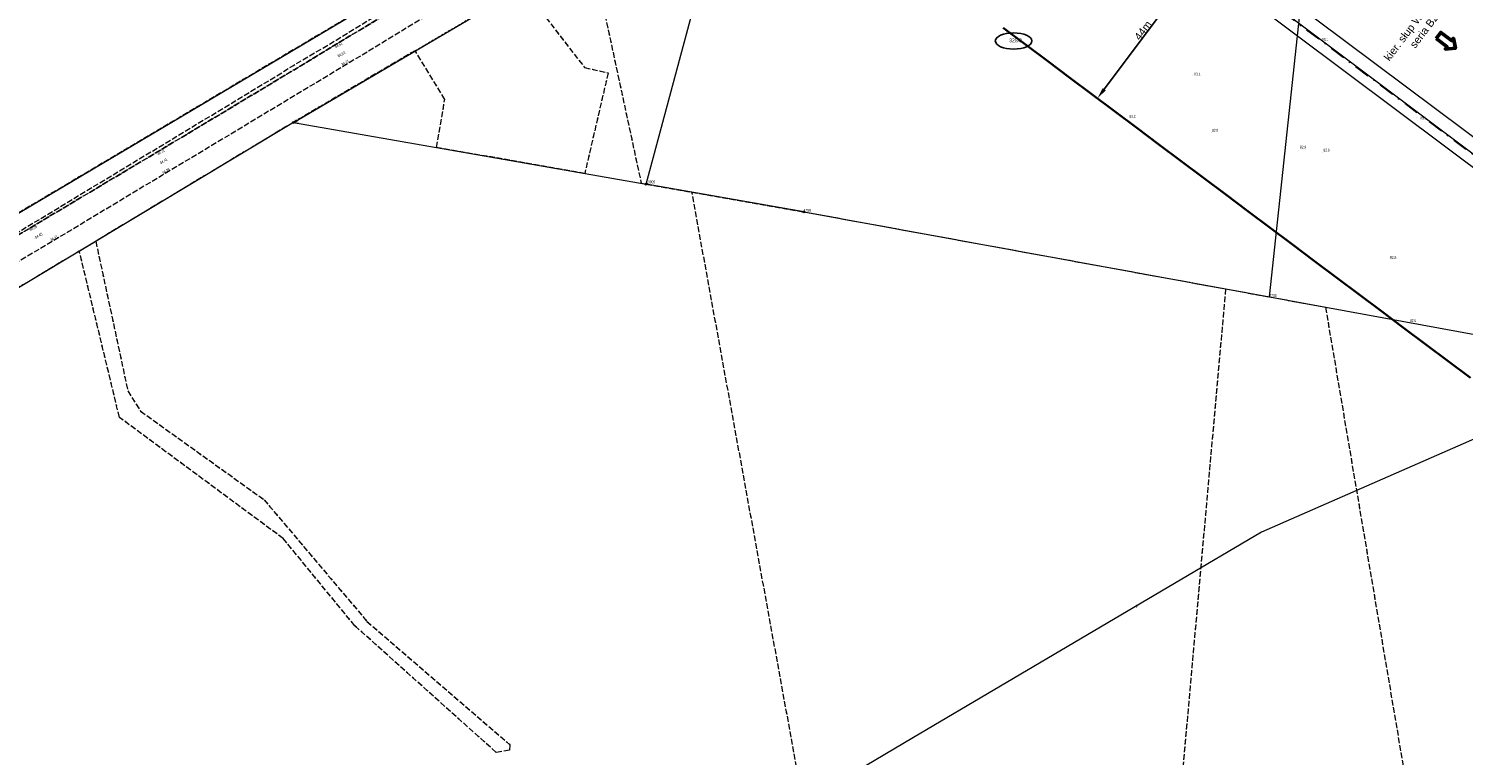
# Model space of a CAD drawing. Header units: metres. Extents: x 6524698 to 6533081, y 5883213 to 5896811.
# Tile 98 of 167: x 6527417 to 6527792, y 5892483 to 5892673. Entities that reach past the tile are written whole.
import ezdxf
from ezdxf.enums import TextEntityAlignment as Align

# ---------------------------------------------------------------- set-up
doc = ezdxf.new("R2010")
doc.units = ezdxf.units.M
doc.header["$MEASUREMENT"] = 0
for name, pattern in [('DASHDOT', [4, 2, -0.9, 0.2, -0.9]), ('mapa zasadnicza$0$1.5_0.5', [2, 1.5, -0.5]), ('mapa zasadnicza$0$219-500', [0]), ('mapa zasadnicza$0$egkk-500', [2, 1.5, -0.5]), ('mapa zasadnicza$0$egug-500', [1, 0.5, -0.5]), ('mapa zasadnicza$0$suep_wn_500', [0])]:
    doc.linetypes.add(name, pattern=pattern)
doc.layers.get('0').update_dxf_attribs({"lineweight": 0})
for name, color, linetype, lineweight in [('# OBMBS-9x-19xxx __EI_opis_WN słupy', 250, 'Continuous', 0), ('# OBMBS-9x-19xxx _El_działki', 92, 'Continuous', 25), ('_trasa_os', 1, 'DASHDOT', 30), ('Sections span lengths and Marker Balls Plan', 7, 'Continuous', 0)]:
    doc.layers.add(name, color=color, linetype=linetype, lineweight=lineweight)
for name, color, linetype in [('# OBMBS-9x-19xxx domiary', 5, 'Continuous'), ('mapa zasadnicza$0$000 Inne (niezydentyfikowane)', 7, 'Continuous'), ('mapa zasadnicza$0$202-punkt graniczny', 7, 'Continuous'), ('mapa zasadnicza$0$202-punkt graniczny-Atr103', 7, 'Continuous'), ('mapa zasadnicza$0$203-punkt graniczny', 7, 'Continuous'), ('mapa zasadnicza$0$203-punkt graniczny-Atr104', 7, 'Continuous'), ('mapa zasadnicza$0$211-numer działki ewidencyjnej', 7, 'Continuous'), ('mapa zasadnicza$0$217-kontur klasyfikacyjny', 7, 'Continuous'), ('mapa zasadnicza$0$218-kontur użytku gruntowego', 7, 'Continuous'), ('mapa zasadnicza$0$219-działka ewidencyjna', 7, 'Continuous'), ('mapa zasadnicza$0$jezdnia', 7, 'Continuous'), ('mapa zasadnicza$0$pikieta naturalna', 7, 'Continuous'), ('mapa zasadnicza$0$pikieta naturalna-Atr2', 7, 'Continuous'), ('mapa zasadnicza$0$pikieta sztuczna', 7, 'Continuous'), ('mapa zasadnicza$0$pikieta sztuczna-Atr2', 7, 'Continuous'), ('mapa zasadnicza$0$przewód elektroenergetyczny wysokiego napięcia', 7, 'Continuous'), ('mapa zasadnicza$0$przewód specjalny', 7, 'Continuous'), ('mapa zasadnicza$0$przewód specjalny-Atr1', 7, 'Continuous')]:
    doc.layers.add(name, color=color, linetype=linetype)
doc.styles.add('mapa zasadnicza$0$STANDARD', font='Working1250', dxfattribs={"width": 0.75})
doc.styles.add('PLS_View', font='arial.ttf')
doc.styles.get("Standard").update_dxf_attribs({"font": 'arial.ttf'})
doc.dimstyles.new('ISO-25', dxfattribs={"dimtxt": 2.5, "dimasz": 2.5, "dimexe": 1.25, "dimexo": 0.625, "dimtad": 1, "dimtxsty": 'Standard', "dimcen": 2.5, "dimadec": 0, "dimazin": 0, "dimtfac": 1, "dimtmove": 0, "dimatfit": 3, "dimfxl": 1, "dimarcsym": 0})

# ---------------------------------------------------------------- blocks, each defined once
blk = doc.blocks.new('*D1231')
at = {"layer": '# OBMBS-9x-19xxx domiary', "color": 0, "linetype": 'ByBlock', "lineweight": -2}
for p, q in [((6527713.64, 5892697.13), (6527722.8, 5892690.28)), ((6527697.94, 5892657.21), (6527720.93, 5892687.94)), ((6527687.07, 5892661.6), (6527696.23, 5892654.75))]:
    blk.add_line(p, q, dxfattribs=at)
at = {"layer": '# OBMBS-9x-19xxx domiary', "color": 0}
for points in [[(6527721.33, 5892687.64), (6527720.53, 5892688.24), (6527722.72, 5892690.34)], [(6527697.54, 5892657.51), (6527698.34, 5892656.91), (6527696.15, 5892654.81)]]:
    blk.add_solid(points, dxfattribs=at)
at = {"layer": 'Defpoints', "color": 0}
for p in [(6527713.56, 5892697.19), (6527722.72, 5892690.34), (6527686.99, 5892661.66)]:
    blk.add_point(p, dxfattribs=at)
at = {"layer": '# OBMBS-9x-19xxx domiary', "color": 0, "insert": (6527708.04, 5892672.55), "char_height": 2, "attachment_point": 5, "rotation": 53.2029}
blk.add_mtext('44m', dxfattribs=at)
blk = doc.blocks.new('mapa zasadnicza$0$202')
at = {"color": 0, "linetype": 'Continuous', "lineweight": 0}
blk.add_circle((0, 0), 0.25, dxfattribs=at)
blk = doc.blocks.new('mapa zasadnicza$0$203')
at = {"linetype": 'Continuous', "lineweight": 0}
h = blk.add_hatch(color=0, dxfattribs=at)
edge = h.paths.add_edge_path()
edge.add_arc((0, 0), 0.045, 0, 360)
blk = doc.blocks.new('mapa zasadnicza$0$PW01')
at = {"linetype": 'Continuous', "lineweight": 13}
h = blk.add_hatch(color=0, dxfattribs=at)
edge = h.paths.add_edge_path()
edge.add_arc((0, 0), 0.045, 0, 360)

msp = doc.modelspace()

# ---------------------------------------------------------------- linework, layer by layer
at = {"layer": '# OBMBS-9x-19xxx __EI_opis_WN słupy', "lineweight": 50}
msp.add_lwpolyline([(6527784.642, 5892670.417), (6527785.842, 5892672.018), (6527788.671, 5892669.899), (6527789.14, 5892670.525), (6527789.671, 5892667.899), (6527787.001, 5892667.671), (6527787.471, 5892668.298), (6527784.642, 5892670.417)], close=True, dxfattribs=at)
at = {"layer": '# OBMBS-9x-19xxx _El_działki'}
msp.add_ellipse((6527674.245, 5892669.808), major_axis=(-4.768, 0), ratio=0.4441825, dxfattribs=at)
at = {"layer": '_trasa_os', "linetype": 'DASHDOT', "ltscale": 2}
msp.add_lwpolyline([(6528589.986, 5891744.689), (6528580.198, 5892007.978), (6528365.87, 5892211.536), (6528143.159, 5892378.558), (6527920.541, 5892545.59), (6527693.967, 5892715.374), (6527530.815, 5892837.971), (6527304.639, 5893007.458), (6527095.026, 5893164.924), (6526808.543, 5893379.811), (6526773.046, 5893625.004), (6526837.186, 5893856.22), (6526918.697, 5894149.866), (6527004.557, 5894459.054), (6526829.193, 5894634.492), (6526625.033, 5894855.653), (6526658.914, 5895086.074), (6526701.409, 5895318.796), (6526680.866, 5895666.414), (6526660.166, 5896015.549), (6526639.565, 5896364.931), (6526621.438, 5896669.322), (6526632.668, 5896724.885)], dxfattribs=at)
at = {"layer": 'mapa zasadnicza$0$000 Inne (niezydentyfikowane)', "color": 7, "linetype": 'Continuous', "lineweight": 35, "flags": 128}
msp.add_lwpolyline([(6527793.576, 5892581.811), (6527787.765, 5892586.165), (6527781.953, 5892590.518), (6527776.142, 5892594.872), (6527770.331, 5892599.225), (6527764.52, 5892603.578), (6527758.709, 5892607.932), (6527752.898, 5892612.285), (6527747.086, 5892616.639), (6527741.275, 5892620.992), (6527735.464, 5892625.346), (6527729.653, 5892629.699), (6527723.842, 5892634.053), (6527718.03, 5892638.406), (6527712.219, 5892642.759), (6527706.408, 5892647.113), (6527700.597, 5892651.466), (6527694.786, 5892655.82), (6527688.974, 5892660.173), (6527683.163, 5892664.527), (6527677.352, 5892668.88), (6527671.541, 5892673.233)], dxfattribs=at)
at = {"layer": 'mapa zasadnicza$0$217-kontur klasyfikacyjny', "color": 92, "linetype": 'mapa zasadnicza$0$egkk-500', "lineweight": 18, "flags": 128}
for points in [[(6527563.72, 5892694.21), (6527570.89, 5892660.9)], [(6527288.71, 5892550.42), (6527525.56, 5892690.96)], [(6527546, 5892683.79), (6527562.18, 5892662.86)], [(6527517.93, 5892667.27), (6527486.11, 5892648.54)], [(6527525.67, 5892654.56), (6527517.93, 5892667.27)], [(6527562.18, 5892662.86), (6527568.33, 5892661.47)], [(6527568.33, 5892661.47), (6527562.23, 5892635.21)], [(6527570.89, 5892660.9), (6527576.98, 5892632.63)], [(6527523.52, 5892641.99), (6527525.67, 5892654.56)], [(6527486.11, 5892648.54), (6527434.49, 5892617.5)], [(6527542.66, 5892638.64), (6527523.52, 5892641.99)], [(6527562.23, 5892635.21), (6527542.66, 5892638.64)], [(6527576.98, 5892632.63), (6527578.29, 5892632.4)], [(6527578.29, 5892632.4), (6527590.22, 5892630.31)], [(6527590.22, 5892630.31), (6527619.45, 5892625.19)], [(6527617.57, 5892480.14), (6527590.22, 5892630.31)], [(6527619.45, 5892625.19), (6527729.63, 5892605.06)], [(6527430.2, 5892614.92), (6527291.7, 5892531.65)], [(6527440.68, 5892571.48), (6527430.2, 5892614.92)], [(6527434.49, 5892617.5), (6527442.87, 5892578.42)], [(6527729.63, 5892605.06), (6527710.43, 5892389.73)], [(6527729.63, 5892605.06), (6527741.09, 5892602.96)], [(6527741.09, 5892602.96), (6527755.72, 5892600.29)], [(6527755.72, 5892600.29), (6527781.66, 5892447.09)], [(6527442.87, 5892578.42), (6527446.21, 5892573.12)], [(6527483.46, 5892539.85), (6527440.68, 5892571.48)], [(6527446.21, 5892573.12), (6527478.45, 5892549.99)], [(6527478.45, 5892549.99), (6527505.34, 5892518.21)], [(6527502.15, 5892517.08), (6527483.46, 5892539.85)], [(6527539.08, 5892484), (6527502.15, 5892517.08)], [(6527505.34, 5892518.21), (6527542.69, 5892486.01)], [(6527542.56, 5892484.54), (6527539.08, 5892484)], [(6527542.69, 5892486.01), (6527542.56, 5892484.54)]]:
    msp.add_lwpolyline(points, dxfattribs=at)
at = {"layer": 'mapa zasadnicza$0$218-kontur użytku gruntowego', "color": 3, "linetype": 'mapa zasadnicza$0$egug-500', "lineweight": 18, "flags": 128}
for points in [[(6527563.72, 5892694.21), (6527570.89, 5892660.9)], [(6527288.71, 5892550.42), (6527525.56, 5892690.96)], [(6527517.93, 5892667.27), (6527546, 5892683.79)], [(6527546, 5892683.79), (6527562.18, 5892662.86)], [(6527517.93, 5892667.27), (6527486.11, 5892648.54)], [(6527525.67, 5892654.56), (6527517.93, 5892667.27)], [(6527562.18, 5892662.86), (6527568.33, 5892661.47)], [(6527568.33, 5892661.47), (6527562.23, 5892635.21)], [(6527570.89, 5892660.9), (6527576.98, 5892632.63)], [(6527523.52, 5892641.99), (6527525.67, 5892654.56)], [(6527486.11, 5892648.54), (6527434.49, 5892617.5)], [(6527542.66, 5892638.64), (6527523.52, 5892641.99)], [(6527562.23, 5892635.21), (6527542.66, 5892638.64)], [(6527576.98, 5892632.63), (6527578.29, 5892632.4)], [(6527578.29, 5892632.4), (6527590.22, 5892630.31)], [(6527590.22, 5892630.31), (6527619.45, 5892625.19)], [(6527617.57, 5892480.14), (6527590.22, 5892630.31)], [(6527619.45, 5892625.19), (6527729.63, 5892605.06)], [(6527430.2, 5892614.92), (6527291.7, 5892531.65)], [(6527430.2, 5892614.92), (6527434.49, 5892617.5)], [(6527440.68, 5892571.48), (6527430.2, 5892614.92)], [(6527434.49, 5892617.5), (6527442.87, 5892578.42)], [(6527729.63, 5892605.06), (6527710.43, 5892389.73)], [(6527729.63, 5892605.06), (6527741.09, 5892602.96)], [(6527741.09, 5892602.96), (6527755.72, 5892600.29)], [(6527755.72, 5892600.29), (6527781.66, 5892447.09)], [(6527442.87, 5892578.42), (6527446.21, 5892573.12)], [(6527483.46, 5892539.85), (6527440.68, 5892571.48)], [(6527446.21, 5892573.12), (6527478.45, 5892549.99)], [(6527478.45, 5892549.99), (6527505.34, 5892518.21)], [(6527502.15, 5892517.08), (6527483.46, 5892539.85)], [(6527539.08, 5892484), (6527502.15, 5892517.08)], [(6527505.34, 5892518.21), (6527542.69, 5892486.01)], [(6527542.56, 5892484.54), (6527539.08, 5892484)], [(6527542.69, 5892486.01), (6527542.56, 5892484.54)]]:
    msp.add_lwpolyline(points, dxfattribs=at)
at = {"layer": 'mapa zasadnicza$0$219-działka ewidencyjna', "color": 7, "linetype": 'mapa zasadnicza$0$219-500', "lineweight": 18, "flags": 128}
for points in [[(6527288.71, 5892550.42), (6527630.14, 5892753.01)], [(6527741.09, 5892602.96), (6527750.89, 5892693.94)], [(6527486.11, 5892648.54), (6527554.13, 5892688.57)], [(6527578.29, 5892632.4), (6527591.29, 5892681.04)], [(6527486.11, 5892648.54), (6527291.7, 5892531.65)], [(6527486.11, 5892648.54), (6527578.29, 5892632.4)], [(6527619.45, 5892625.19), (6527578.29, 5892632.4)], [(6527619.45, 5892625.19), (6527741.09, 5892602.96)], [(6527741.09, 5892602.96), (6527825.13, 5892587.6)]]:
    msp.add_lwpolyline(points, dxfattribs=at)
at = {"layer": 'mapa zasadnicza$0$jezdnia', "color": 7, "linetype": 'mapa zasadnicza$0$1.5_0.5', "lineweight": 18, "flags": 128}
for points in [[(6528098.78, 5893023.81), (6528064.84, 5893003.28), (6528053.53, 5892996.56), (6528040.45, 5892988.63), (6527988.61, 5892957.66), (6527945.05, 5892931.59), (6527930.8, 5892923.14), (6527898.71, 5892903.85), (6527899.4, 5892899.83), (6527896.22, 5892898.17), (6527894.92, 5892899.78), (6527893.6, 5892900.76), (6527864.38, 5892883.23), (6527859.23, 5892880.15), (6527819.97, 5892856.52), (6527769.56, 5892826.1), (6527704.94, 5892787.05), (6527635.3, 5892745.1), (6527586.51, 5892715.81), (6527544.12, 5892690.36), (6527544.25, 5892687.05), (6527545.8, 5892684.1), (6527541.49, 5892681.49), (6527539.36, 5892684.96), (6527537.08, 5892686.13), (6527529.82, 5892681.73), (6527498.83, 5892662.96), (6527451.9, 5892634.74), (6527427.47, 5892620.04), (6527381.01, 5892592.37), (6527355.24, 5892577.01), (6527318.31, 5892555.06), (6527294.46, 5892540.92), (6527294.32, 5892539.45), (6527295.38, 5892537.02), (6527290.83, 5892534.57), (6527288.41, 5892536.36), (6527287.16, 5892536.61), (6527262.8, 5892522.14), (6527262.65, 5892516.06), (6527258.33, 5892513.19), (6527253.15, 5892516.35), (6527251.84, 5892515.55), (6527245.68, 5892512.1), (6527227.34, 5892501.83), (6527214.89, 5892495.14), (6527208.7, 5892491.99), (6527203.32, 5892489.36), (6527195.06, 5892487.39), (6527188.07, 5892485.82), (6527183.09, 5892485.01), (6527182.01, 5892483.25), (6527181.68, 5892480.94), (6527168.37, 5892478.95), (6527166.73, 5892480.15), (6527165.03, 5892481.26), (6527162.93, 5892482.54), (6527160.53, 5892483.43), (6527144.38, 5892483.41), (6527141.46, 5892483.42), (6527139.43, 5892483.44), (6527132.06, 5892483.48), (6527122.38, 5892483.41), (6527118.44, 5892483.39), (6527117.38, 5892483.34), (6527111.65, 5892483.38), (6527089.38, 5892483.28), (6527088.36, 5892483.26), (6527084.9, 5892483.02), (6527080.38, 5892482.36), (6527074.57, 5892481.04), (6527069.81, 5892479.77), (6527069.66, 5892479.72), (6527066.42, 5892478.58), (6527060.45, 5892476.17), (6527055.02, 5892473.37), (6527049.77, 5892470.41), (6527039.45, 5892464.14), (6527025.83, 5892455.77), (6527019.68, 5892452.39), (6527007.24, 5892446.55), (6526997.05, 5892442.33), (6526988.7, 5892438.82), (6526987.78, 5892438.59), (6526986.74, 5892438.6), (6526984.76, 5892438.78), (6526981.8, 5892439.29), (6526981.81, 5892447.53), (6526987.84, 5892448.38), (6526989.58, 5892448.73), (6526994.78, 5892449.7), (6527002.89, 5892451.78), (6527006.08, 5892452.91), (6527009.08, 5892453.96), (6527014.6, 5892456.49), (6527016.35, 5892457.39), (6527021.63, 5892460.22), (6527025.92, 5892462.83), (6527037.82, 5892470.13), (6527045.51, 5892474.71), (6527049.02, 5892476.74), (6527053.77, 5892479.33), (6527060.17, 5892482.29), (6527066.08, 5892484.55), (6527074.31, 5892486.95), (6527079.11, 5892488.02), (6527085.39, 5892488.85), (6527090.38, 5892489.31), (6527098.04, 5892489.97), (6527099.85, 5892490.63), (6527101.56, 5892492.03), (6527102.29, 5892493.07), (6527109.3, 5892492.76), (6527111.93, 5892489.74), (6527125.67, 5892489.64), (6527126.23, 5892491.34), (6527126.41, 5892495.28), (6527130.32, 5892495.4), (6527130.7, 5892493.57), (6527131.22, 5892491.09), (6527131.91, 5892489.63), (6527144.15, 5892489.48), (6527144.29, 5892489.47), (6527150.78, 5892489.39), (6527156.38, 5892489.46), (6527167.72, 5892489.63), (6527177.02, 5892490.38), (6527190.66, 5892492.68), (6527202.01, 5892496), (6527211.16, 5892500.09), (6527224.33, 5892507.11), (6527241.8, 5892516.78), (6527283.75, 5892541.56), (6527316.15, 5892560.68), (6527350.83, 5892581.33), (6527377.82, 5892597.39), (6527416.92, 5892620.72), (6527450.2, 5892640.59), (6527484.3, 5892661.06), (6527496.63, 5892668.55), (6527522.85, 5892684.32), (6527583.54, 5892720.92), (6527631.82, 5892749.94), (6527701.85, 5892791.98), (6527766.34, 5892831.16), (6527816.81, 5892861.57), (6527855.88, 5892885.05), (6527864.57, 5892890.35), (6527927.18, 5892927.82), (6527941.82, 5892936.58), (6527977.56, 5892958), (6527985.05, 5892962.47), (6528030.97, 5892989.92), (6528031.39, 5892991.79), (6528030.22, 5892994.47), (6528034.17, 5892997.12), (6528035.88, 5892994.93), (6528037.89, 5892994.11), (6528050.04, 5893001.37), (6528061.65, 5893008.3), (6528095.78, 5893028.96), (6528115.4, 5893040.61), (6528116.33, 5893041.19), (6528118.03, 5893035.29), (6528117.26, 5893034.77)], [(6527855.37, 5892885.81), (6527863.88, 5892891.04), (6527916.82, 5892922.52), (6527921.86, 5892925.61), (6527940.11, 5892936.34), (6527977.69, 5892959.07), (6527977.56, 5892958), (6527941.82, 5892936.58), (6527927.18, 5892927.82), (6527864.57, 5892890.35), (6527855.88, 5892885.05), (6527816.81, 5892861.57), (6527766.34, 5892831.16), (6527701.85, 5892791.98), (6527631.82, 5892749.94), (6527583.54, 5892720.92), (6527522.85, 5892684.32), (6527496.63, 5892668.55), (6527484.3, 5892661.06), (6527450.2, 5892640.59), (6527416.92, 5892620.72), (6527377.82, 5892597.39), (6527350.83, 5892581.33), (6527316.15, 5892560.68), (6527283.75, 5892541.56), (6527241.8, 5892516.78), (6527224.33, 5892507.11), (6527211.16, 5892500.09), (6527202.01, 5892496), (6527190.66, 5892492.68), (6527177.02, 5892490.38), (6527167.72, 5892489.63), (6527156.38, 5892489.46), (6527155.4, 5892491.57), (6527154.95, 5892493.93), (6527154.86, 5892494.49), (6527155.03, 5892494.48), (6527155.63, 5892494.41), (6527156.04, 5892492.1), (6527157.77, 5892490.44), (6527158.25, 5892490.19), (6527176.9, 5892490.89), (6527191.97, 5892493.58), (6527204.67, 5892497.71), (6527214.75, 5892502.49), (6527226.59, 5892509.08), (6527254.64, 5892525.38), (6527255.19, 5892525.67), (6527254.84, 5892527.61), (6527259.05, 5892530.05), (6527260.34, 5892528.55), (6527291.69, 5892547.36), (6527316.89, 5892562.01), (6527348.68, 5892581.12), (6527377.27, 5892598.03), (6527411.13, 5892618), (6527452, 5892642.71), (6527481.68, 5892660.65), (6527486.11, 5892663.43), (6527497.33, 5892670.04), (6527516.04, 5892681.59), (6527631.23, 5892750.79), (6527695.14, 5892788.84), (6527701.56, 5892792.77), (6527710.99, 5892798.58), (6527765.9, 5892831.81), (6527778.41, 5892839.39), (6527803.46, 5892854.56), (6527816.43, 5892862.29)]]:
    msp.add_lwpolyline(points, close=True, dxfattribs=at)
at = {"layer": 'mapa zasadnicza$0$przewód elektroenergetyczny wysokiego napięcia', "color": 1, "linetype": 'mapa zasadnicza$0$suep_wn_500', "lineweight": 18, "flags": 128}
msp.add_lwpolyline([(6527920.59, 5892545.59), (6527694.08, 5892715.46)], dxfattribs=at)
at = {"layer": 'mapa zasadnicza$0$przewód specjalny', "color": 7, "linetype": 'Continuous', "lineweight": 18, "flags": 128}
msp.add_lwpolyline([(6527922.51, 5892621.88), (6527739, 5892541.48), (6527648.08, 5892487.86), (6527571.31, 5892442.38)], dxfattribs=at)
at = {"layer": 'Sections span lengths and Marker Balls Plan', "color": 1, "flags": 128}
for points in [[(6528587.188, 5891744.577), (6528577.92, 5892006.949), (6528364.256, 5892209.626), (6528141.479, 5892376.318), (6527918.861, 5892543.35), (6527692.286, 5892713.134), (6527529.134, 5892835.731), (6527302.959, 5893005.217), (6527093.345, 5893162.685), (6526805.533, 5893378.025), (6526770.052, 5893625.195), (6526834.488, 5893856.969), (6526921.106, 5894149.197), (6527002.139, 5894458.418), (6526827.029, 5894632.413), (6526621.689, 5894854.62), (6526661.381, 5895085.668), (6526701.409, 5895318.796), (6526678.071, 5895666.249), (6526657.371, 5896015.383), (6526636.77, 5896364.766), (6526617.947, 5896669.567), (6526630.708, 5896725.281)], [(6528593.583, 5891744.832), (6528583.388, 5892009.419), (6528368, 5892214.057), (6528145.319, 5892381.438), (6527922.701, 5892548.47), (6527696.127, 5892718.253), (6527532.976, 5892840.85), (6527306.799, 5893010.338), (6527097.187, 5893167.803), (6526810.693, 5893381.087), (6526776.04, 5893624.814), (6526840.655, 5893855.257), (6526921.106, 5894149.197), (6527007.942, 5894459.944), (6526831.356, 5894636.57), (6526627.422, 5894856.391), (6526661.381, 5895085.668), (6526701.409, 5895318.795), (6526684.46, 5895666.627), (6526663.76, 5896015.761), (6526643.159, 5896365.143), (6526623.932, 5896669.147), (6526634.628, 5896724.489)]]:
    msp.add_lwpolyline(points, dxfattribs=at)

# ---------------------------------------------------------------- block references
at = {"layer": 'mapa zasadnicza$0$202-punkt graniczny', "color": 7, "linetype": 'Continuous', "lineweight": 18}
for p in [(6527486.11, 5892648.54), (6527578.29, 5892632.4), (6527619.45, 5892625.19)]:
    msp.add_blockref('mapa zasadnicza$0$202', p, dxfattribs=at)
at = {"layer": 'mapa zasadnicza$0$203-punkt graniczny', "color": 7, "linetype": 'Continuous', "lineweight": 18}
msp.add_blockref('mapa zasadnicza$0$203', (6527741.09, 5892602.96), dxfattribs=at)
at = {"layer": 'mapa zasadnicza$0$pikieta naturalna', "color": 7, "linetype": 'Continuous', "lineweight": 13}
for p, rotation in [((6527754.11, 5892669.54), 0.041), ((6527721.06, 5892660.73), 359.952), ((6527748.57, 5892641.25), 359.844)]:
    msp.add_blockref('mapa zasadnicza$0$PW01', p, dxfattribs=dict(at, rotation=rotation))
for p in [(6527704.3, 5892649.5), (6527779.58, 5892649.9), (6527725.9, 5892645.9), (6527755, 5892640.7), (6527771.61, 5892613.46), (6527777.6, 5892596.2)]:
    msp.add_blockref('mapa zasadnicza$0$PW01', p, dxfattribs=at)
at = {"layer": 'mapa zasadnicza$0$pikieta sztuczna', "color": 7, "linetype": 'Continuous', "lineweight": 13}
for p in [(6527496.63, 5892668.55), (6527497.52, 5892665.71), (6527498.83, 5892662.96), (6527450.2, 5892640.59), (6527451.1, 5892637.78), (6527451.9, 5892634.74), (6527418.46, 5892618.19), (6527425.09, 5892618.63)]:
    msp.add_blockref('mapa zasadnicza$0$PW01', p, dxfattribs=at)

# ---------------------------------------------------------------- texts
at = {"layer": '# OBMBS-9x-19xxx __EI_opis_WN słupy', "insert": (6527769.218, 5892663.482), "char_height": 2, "width": 29.06553, "attachment_point": 1, "rotation": 52.72661, "style": 'PLS_View'}
msp.add_mtext('\\pxqc;kier. słup WN nr 74\\Pseria B2', dxfattribs=at)
at = {"layer": 'mapa zasadnicza$0$202-punkt graniczny-Atr103', "color": 7, "style": 'mapa zasadnicza$0$STANDARD', "width": 0.667}
for s, p in [('761', (6527486.11, 5892648.54)), ('1789', (6527619.45, 5892625.19))]:
    msp.add_text(s, height=0.75, dxfattribs=at).set_placement(p)
msp.add_text('10900', height=0.75, dxfattribs=at).set_placement((6527578.29, 5892632.4), align=Align.BOTTOM_LEFT)
at = {"layer": 'mapa zasadnicza$0$203-punkt graniczny-Atr104', "color": 7, "style": 'mapa zasadnicza$0$STANDARD', "width": 0.667}
msp.add_text('1790', height=0.75, dxfattribs=at).set_placement((6527741.09, 5892602.96))
at = {"layer": 'mapa zasadnicza$0$211-numer działki ewidencyjnej', "color": 7, "linetype": 'Continuous', "lineweight": 18, "style": 'mapa zasadnicza$0$STANDARD', "width": 0.79}
msp.add_text('325/3', height=1, dxfattribs=at).set_placement((6527673.1, 5892670.47), align=Align.TOP_LEFT)
at = {"layer": 'mapa zasadnicza$0$pikieta naturalna-Atr2', "color": 7, "style": 'mapa zasadnicza$0$STANDARD', "width": 0.667}
for s, p in [('83.1', (6527754.8, 5892669.83)), ('83.1', (6527721.44, 5892660.8)), ('83.0', (6527704.5, 5892649.7)), ('83.1', (6527780.49, 5892649.31)), ('82.8', (6527726.1, 5892646.1)), ('82.9', (6527749.05, 5892641.69)), ('82.9', (6527755.2, 5892640.9)), ('82.8', (6527772.61, 5892612.9)), ('82.6', (6527777.8, 5892596.4))]:
    msp.add_text(s, height=0.75, dxfattribs=at).set_placement(p)
at = {"layer": 'mapa zasadnicza$0$pikieta sztuczna-Atr2', "color": 7, "style": 'mapa zasadnicza$0$STANDARD', "width": 0.667}
for s, rotation, p in [('84.51', 31.025, (6527497.25, 5892667.89)), ('84.63', 31.202, (6527497.97, 5892665.47)), ('84.61', 31.202, (6527499, 5892663.27)), ('84.31', 30.976, (6527450.81, 5892639.93)), ('84.41', 31.019, (6527451.52, 5892637.57)), ('84.38', 31.019, (6527452.12, 5892635.01)), ('84.35', 30.839, (6527417.49, 5892620.08)), ('84.45', 30.776, (6527418.87, 5892618.1)), ('84.41', 30.776, (6527422.86, 5892617.46))]:
    msp.add_text(s, height=0.75, rotation=rotation, dxfattribs=at).set_placement(p)
at = {"layer": 'mapa zasadnicza$0$przewód specjalny-Atr1', "color": 7, "style": 'mapa zasadnicza$0$STANDARD', "width": 0.667}
msp.add_text('si', height=0.75, rotation=30.529, dxfattribs=at).set_placement((6527706.04, 5892522.04), align=Align.MIDDLE_LEFT)

# ---------------------------------------------------------------- dimensions: what is measured, and where the dimension line sits
at = {"layer": '# OBMBS-9x-19xxx domiary', "color": 5, "linetype": 'ByBlock'}
dim = msp.add_linear_dim(base=(6527722.724, 5892690.338), p1=(6527686.985, 5892661.662), p2=(6527713.562, 5892697.191), angle=53.20292, dimstyle='ISO-25', override={"dimtxt": 2, "dimasz": 3, "dimexe": 0.1, "dimexo": 0.1, "dimgap": 0.1, "dimdec": 0, "dimpost": 'm', "dimtxsty": 'Standard'}, dxfattribs=at)
dim.commit()
dim.dimension.update_dxf_attribs({"geometry": '*D1231', "text_midpoint": (6527708.923, 5892671.888), "dimtype": 161})

doc.saveas('drawing.dxf')
